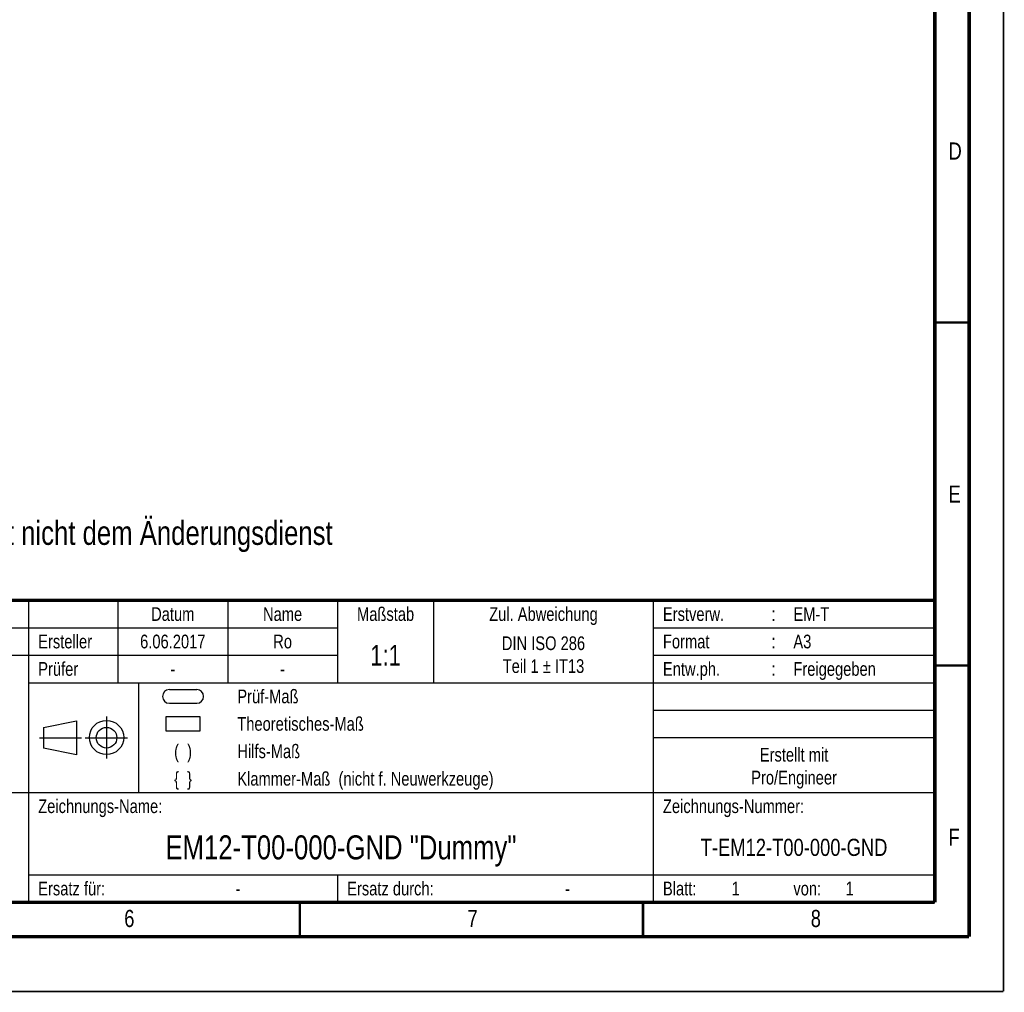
# Model space of a CAD drawing. Extents: x 0 to 420, y 0 to 297.
# Tile 9 of 22: x 277 to 420, y 0 to 142. Entities that reach past the tile are written whole.
import ezdxf

# ---------------------------------------------------------------- set-up
doc = ezdxf.new("R2010")
doc.units = 0
doc.header["$LTSCALE"] = 23.1
for name, color, linetype in [('_NOTIZEN', 7, 'CONTINUOUS'), ('T-EM12-T00-000-GND_DXF_FORMAT', 7, 'CONTINUOUS'), ('T-EM12-T00-000-GND_DXF_TEXT', 7, 'CONTINUOUS'), ('T-EM12-T00-0DXF_CONTINUOUS_LINE', 7, 'CONTINUOUS')]:
    doc.layers.add(name, color=color, linetype=linetype)
doc.styles.get("Standard").update_dxf_attribs({"font": 'txt', "width": 0.8})

# ---------------------------------------------------------------- blocks, each defined once
blk = doc.blocks.new('PROJEKTIONSMETHODE_BL0', base_point=(286, 37))
at = {"layer": 'T-EM12-T00-0DXF_CONTINUOUS_LINE', "color": 5, "linetype": 'CONTINUOUS'}
for p, q in [((280.15, 38.46), (284.98, 39.46)), ((284.98, 39.46), (284.98, 34.5)), ((280.15, 38.46), (280.15, 35.45)), ((284.98, 34.5), (280.15, 35.45))]:
    blk.add_line(p, q, dxfattribs=at)
at = {"layer": 'T-EM12-T00-0DXF_CONTINUOUS_LINE', "color": 9, "linetype": 'CONTINUOUS'}
for p, q in [((289.34, 40.05), (289.34, 33.95)), ((279.61, 36.95), (285.7, 36.95)), ((286.25, 36.95), (292.39, 36.95))]:
    blk.add_line(p, q, dxfattribs=at)
at = {"layer": 'T-EM12-T00-0DXF_CONTINUOUS_LINE', "color": 5, "linetype": 'CONTINUOUS'}
for centre, radius in [((289.35, 37.01), 2.5), ((289.35, 36.98), 1.5)]:
    blk.add_circle(centre, radius, dxfattribs=at)
blk = doc.blocks.new('PRUEF_BEMASSUNG_BL1', base_point=(300.5, 43))
at = {"layer": 'T-EM12-T00-0DXF_CONTINUOUS_LINE', "color": 7, "linetype": 'CONTINUOUS'}
for p, q in [((298.5, 44), (302.5, 44)), ((298.5, 42), (302.5, 42))]:
    blk.add_line(p, q, dxfattribs=at)
for centre, start, end in [((298.5, 43), 90, 270), ((302.5, 43), 270, 90)]:
    blk.add_arc(centre, 1, start, end, dxfattribs=at)
blk = doc.blocks.new('THEORETISCHE_BEMASSUNG_BL2', base_point=(300.5, 39))
at = {"layer": 'T-EM12-T00-0DXF_CONTINUOUS_LINE', "color": 7, "linetype": 'CONTINUOUS'}
for p, q in [((298, 40), (298, 38)), ((303, 40), (298, 40)), ((303, 38), (303, 40)), ((298, 38), (303, 38))]:
    blk.add_line(p, q, dxfattribs=at)

msp = doc.modelspace()

# ---------------------------------------------------------------- linework, layer by layer
at = {"layer": 'T-EM12-T00-000-GND_DXF_FORMAT', "color": 2, "linetype": 'CONTINUOUS'}
for p, q in [((225, 57), (410, 57)), ((278, 57), (278, 13)), ((291, 57), (291, 45)), ((307, 57), (307, 45)), ((323, 57), (323, 45)), ((337, 57), (337, 45)), ((369, 57), (369, 13)), ((410, 57), (410, 13)), ((225, 53), (323, 53)), ((369, 53), (410, 53)), ((225, 49), (323, 49)), ((369, 49), (410, 49)), ((278, 45), (410, 45)), ((294, 45), (294, 29)), ((369, 41), (410, 41)), ((369, 37), (410, 37)), ((225, 29), (410, 29)), ((278, 17), (410, 17)), ((323, 17), (323, 13)), ((225, 13), (410, 13))]:
    msp.add_line(p, q, dxfattribs=at)
at = {"layer": 'T-EM12-T00-000-GND_DXF_FORMAT', "color": 9, "linetype": 'CONTINUOUS', "const_width": 0.25}
for points in [[(420, 0), (420, 297)], [(0, 0), (420, 0)]]:
    msp.add_lwpolyline(points, dxfattribs=at)
at = {"layer": 'T-EM12-T00-000-GND_DXF_FORMAT', "color": 7, "linetype": 'CONTINUOUS'}
for points, const_width in [([(415, 8), (415, 292)], 0.5), ([(410, 13), (410, 287)], 0.5), ([(410, 97.5), (415, 97.5)], 0.35), ([(225, 57), (410, 57)], 0.5), ([(410, 47.5), (415, 47.5)], 0.35), ([(20, 13), (410, 13)], 0.5), ([(317.5, 8), (317.5, 13)], 0.35), ([(367.5, 8), (367.5, 13)], 0.35), ([(15, 8), (415, 8)], 0.5)]:
    msp.add_lwpolyline(points, dxfattribs=dict(at, const_width=const_width))

# ---------------------------------------------------------------- block references
at = {"layer": 'T-EM12-T00-0DXF_CONTINUOUS_LINE', "color": 2, "linetype": 'CONTINUOUS'}
for name, p in [('PRUEF_BEMASSUNG_BL1', (300.5, 43)), ('PROJEKTIONSMETHODE_BL0', (286, 37)), ('THEORETISCHE_BEMASSUNG_BL2', (300.5, 39))]:
    msp.add_blockref(name, p, dxfattribs=at)

# ---------------------------------------------------------------- texts
at = {"layer": '_NOTIZEN', "color": 5, "linetype": 'CONTINUOUS'}
for s, insert, char_height, width, attachment_point in [('Prüf-Maß', (308.4, 44), 2, 17.571429, 1), ('Theoretisches-Maß', (308.4, 40), 2, 36.285714, 1), ('(  )', (300.5, 36), 2, 7.285714, 2), ('Hilfs-Maß', (308.4, 36), 2, 18.714286, 1), ('Erstellt mit\\PPro/Engineer', (389.5, 35.5), 2, 25.071429, 2), ('\\{  \\}', (300.5, 32), 2, 8.142857, 2), ('Klammer-Maß  (nicht f. Neuwerkzeuge)', (308.4, 32), 2, 76.571429, 1), ('Zeichnungs-Name:', (279.4, 28), 2, 33.5, 1), ('Zeichnungs-Nummer:', (370.4, 28), 2, 38.214286, 1), ('EM12-T00-000-GND "Dummy"', (323.5, 22.75), 3.5, 97.125, 2), ('T-EM12-T00-000-GND', (389.5, 22.25), 2.5, 52.857143, 2), ('Ersatz für:', (279.4, 16), 2, 21.428571, 1), ('Ersatz durch:', (324.4, 16), 2, 25.928571, 1), ('Blatt:', (370.4, 16), 2, 10.5, 1), ('1', (380.4, 16), 2, 1.714286, 1), (' 1', (396.4, 16), 2, 4.071429, 1), ('-', (308.5, 16), 2, 2.142857, 2), ('-', (356.5, 16), 2, 2.142857, 2), ('von:', (389.4, 16), 2, 7.5, 1)]:
    msp.add_mtext(s, dxfattribs=dict(at, insert=insert, char_height=char_height, width=width, attachment_point=attachment_point))
at = {"layer": 'T-EM12-T00-000-GND_DXF_FORMAT', "color": 5, "linetype": 'CONTINUOUS'}
for s, insert, char_height, width, attachment_point in [('D', (412, 123.7288), 2.5, 3.392857, 1), ('E', (412, 73.7288), 2.5, 2.678571, 1), ('Datum', (299, 56), 2, 11.5, 2), ('Name', (315, 56), 2, 9.428571, 2), ('Maßstab', (330, 56), 2, 15.428571, 2), ('Zul. Abweichung', (353, 56), 2, 32, 2), ('Erstverw.', (370.4, 56), 2, 18.857143, 1), ('EM-T', (389.4, 56), 2, 9.428571, 1), (':', (386.5, 56), 2, 1.071429, 2), ('Ersteller', (279.4, 52), 2, 17.142857, 1), ('6.06.2017', (299, 52), 2, 19.285714, 2), ('Ro', (315, 52), 2, 4.5, 2), ('DIN ISO 286\\PTeil 1 \\Fgdt;{\\Fgdt;`}\\Ftxt; IT13', (353, 51.75), 2, 28.678571, 2), ('Format', (370.4, 52), 2, 12.857143, 1), ('A3', (389.4, 52), 2, 4.714286, 1), ('1:1', (330, 50.5), 3, 6.75, 2), (':', (386.5, 52), 2, 1.071429, 2), ('Prüfer', (279.4, 48), 2, 12.214286, 1), ('Entw.ph.', (370.4, 48), 2, 16.714286, 1), (':', (386.5, 48), 2, 1.071429, 2), ('Freigegeben', (389.4, 48), 2, 22.785714, 1), ('-', (299, 48), 2, 2.142857, 2), ('-', (315, 48), 2, 2.142857, 2), ('F', (412, 23.7288), 2.5, 2.678571, 1), ('6', (291.9276, 11.8879), 2.5, 2.946429, 1), ('7', (341.9276, 11.8879), 2.5, 2.946429, 1), ('8', (391.9276, 11.8879), 2.5, 2.946429, 1)]:
    msp.add_mtext(s, dxfattribs=dict(at, insert=insert, char_height=char_height, width=width, attachment_point=attachment_point))
at = {"layer": 'T-EM12-T00-000-GND_DXF_TEXT', "color": 5, "linetype": 'CONTINUOUS', "insert": (226.1232, 68.5811), "char_height": 3.5, "width": 199.5, "attachment_point": 1}
msp.add_mtext('Achtung: Zeichnung unterliegt nicht dem Änderungsdienst', dxfattribs=at)

doc.saveas('drawing.dxf')
